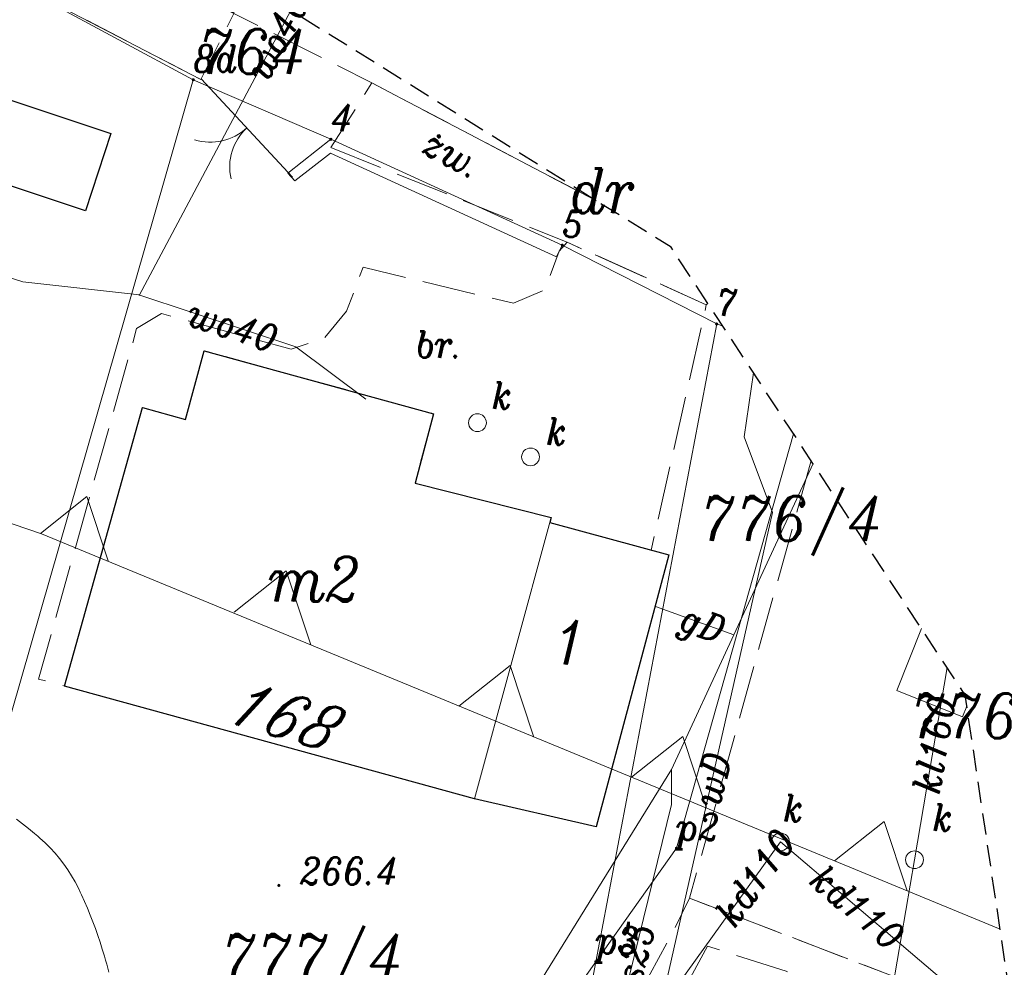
# Model space of a CAD drawing. Header units: metres. Extents: x 7435600 to 7436400, y 5537603 to 5538250.
# Tile 39 of 43: x 7436105 to 7436133, y 5537916 to 5537943. Entities that reach past the tile are written whole.
import ezdxf
from ezdxf.enums import TextEntityAlignment as Align

# ---------------------------------------------------------------- set-up
doc = ezdxf.new("R2010")
doc.units = ezdxf.units.M
doc.header["$MEASUREMENT"] = 0
for name, pattern in [('1.5_0.5', [2, 1.5, -0.5]), ('2', [0.9, 0.6, -0.3]), ('219-500', [0]), ('3117-500', [0]), ('ktok02-500', [0]), ('mz1.25_0.5', [1.75, 1.25, -0.5])]:
    doc.linetypes.add(name, pattern=pattern)
doc.layers.get('0').update_dxf_attribs({"color": 2, "linetype": 'CONTINUOUS', "lineweight": 5})
doc.layers.add('!ramka', color=2, linetype='CONTINUOUS', lineweight=0)
for name, color, linetype in [('203-Punkt załamania granicy działki nie stabilizowany', 7, 'CONTINUOUS'), ('203-Punkt załamania granicy działki nie stabilizowany-Atr103', 7, 'CONTINUOUS'), ('210-Oznaczenie użytku', 7, 'CONTINUOUS'), ('211-Nr działki', 7, 'CONTINUOUS'), ('219-Linia granicy', 7, 'CONTINUOUS'), ('238-Punkt adresowy budynku', 7, 'CONTINUOUS'), ('312-Budynek (powierzchnia)', 7, 'CONTINUOUS'), ('312-Numer ewidencyjny budynku-Atr124', 7, 'CONTINUOUS'), ('320-część budynku wyodrębniona ze względu na liczbę kondygnacji naziemnych (powierzchnia)', 7, 'CONTINUOUS'), ('320-część budynku wyodrębniona ze względu na liczbę kondygnacji naziemnych - opis', 7, 'CONTINUOUS'), ('811-Warstwica ciągła linia', 7, 'CONTINUOUS'), ('brama (linia)', 7, 'CONTINUOUS'), ('brama (linia) - symbol', 7, 'CONTINUOUS'), ('jezdnia (powierzchnia)', 7, 'CONTINUOUS'), ('komora podziemna - przewód kanalizacyjny (powierzchnia)', 7, 'CONTINUOUS'), ('murek oporowy (powierzchnia)', 7, 'CONTINUOUS'), ('Nieprzekraczalna linia zabudowy', 7, 'CONTINUOUS'), ('ogrodzenie trwałe (linia)', 7, 'CONTINUOUS'), ('plac (powierzchnia)', 7, 'CONTINUOUS'), ('plac (powierzchnia)-Atr17', 7, 'CONTINUOUS'), ('przewód gazowy (linia)', 7, 'CONTINUOUS'), ('przewód gazowy (linia)-Atr1', 7, 'CONTINUOUS'), ('przewód kanalizacyjny (linia)', 7, 'CONTINUOUS'), ('przewód kanalizacyjny (linia)-Atr1', 7, 'CONTINUOUS'), ('przewód wodociągowy (linia)', 7, 'CONTINUOUS'), ('przewód wodociągowy (linia)-Atr1', 7, 'CONTINUOUS'), ('punkt wysokościowy naturalny', 7, 'CONTINUOUS'), ('punkt wysokościowy naturalny-Atr2', 7, 'CONTINUOUS'), ('skarpa nieumocniona (powierzchnia)', 7, 'CONTINUOUS'), ('właz okrągły - siec kanalizacyjna (punkt)', 7, 'CONTINUOUS'), ('właz okrągły - siec kanalizacyjna (punkt)-Atr17', 7, 'CONTINUOUS'), ('Zakres', 7, 'CONTINUOUS')]:
    doc.layers.add(name, color=color, linetype=linetype)
doc.styles.get("Standard").update_dxf_attribs({"font": 'italic_1250.shx', "width": 0.75})
doc.linetypes.add('902-500', pattern='A,3.75,0,[1,ksztalty.shx,S=0.5,R=0,X=0,Y=0],3.75', length=7.5)

# ---------------------------------------------------------------- blocks, each defined once
blk = doc.blocks.new('203')
at = {"linetype": 'Continuous', "lineweight": 0}
h = blk.add_hatch(color=0, dxfattribs=at)
edge = h.paths.add_edge_path()
edge.add_arc((0, 0), 0.045, 0, 360)
blk = doc.blocks.new('US22')
at = {"color": 0, "linetype": 'Continuous', "lineweight": 13}
blk.add_circle((0, 0), 0.25, dxfattribs=at)
blk = doc.blocks.new('PW01')
at = {"linetype": 'Continuous', "lineweight": 13}
h = blk.add_hatch(color=0, dxfattribs=at)
edge = h.paths.add_edge_path()
edge.add_arc((0, 0), 0.045, 0, 360)
blk = doc.blocks.new('OK02')
at = {"color": 0, "linetype": 'Continuous', "lineweight": 0}
for centre, start, end in [((-1.5, 0), 0, 60), ((1.5, 0), 120, 180)]:
    blk.add_arc(centre, 1.5, start, end, dxfattribs=at)

msp = doc.modelspace()

# ---------------------------------------------------------------- linework, layer by layer
at = {"layer": '!ramka', "color": 251, "linetype": 'Continuous', "lineweight": 13}
msp.add_3dface([(7435692.445, 5538052.761), (7436192.445, 5538052.761), (7436192.445, 5537747.761), (7435692.445, 5537747.761)], dxfattribs=at)
at = {"layer": '219-Linia granicy', "color": 96, "linetype": '219-500', "lineweight": 13, "flags": 128}
for points in [[(7436103.97, 5537944.67), (7436110.24, 5537941.3)], [(7436110.24, 5537941.3), (7436100.85, 5537908.64)], [(7436110.24, 5537941.3), (7436114.1, 5537939.63)], [(7436114.1, 5537939.63), (7436120.59, 5537936.66)], [(7436124.92, 5537934.45), (7436120.59, 5537936.66)], [(7436124.92, 5537934.45), (7436121.53, 5537916.56)], [(7436124.92, 5537934.45), (7436125.094, 5537934.386)], [(7436123.79, 5537919.74), (7436127.075, 5537931.37)], [(7436121.53, 5537916.56), (7436123.79, 5537919.74)], [(7436120.53, 5537911.24), (7436121.53, 5537916.56)], [(7436120.59, 5537915.23), (7436121.53, 5537916.56)]]:
    msp.add_lwpolyline(points, dxfattribs=at)
at = {"layer": '312-Budynek (powierzchnia)', "color": 251, "linetype": 'Continuous', "lineweight": 25, "flags": 128}
for points in [[(7436099.98, 5537942.44), (7436107.93, 5537939.79)], [(7436107.22, 5537937.62), (7436099.26, 5537940.27)], [(7436107.93, 5537939.79), (7436107.22, 5537937.62)], [(7436110.02, 5537931.77), (7436110.54, 5537933.7)], [(7436110.54, 5537933.7), (7436116.98, 5537931.93)], [(7436106.63, 5537924.29), (7436108.81, 5537932.11)], [(7436108.81, 5537932.11), (7436110.02, 5537931.77)], [(7436116.98, 5537931.93), (7436116.46, 5537929.98)], [(7436116.46, 5537929.98), (7436120.28, 5537929.02)], [(7436120.28, 5537929.02), (7436120.24, 5537928.88)], [(7436120.24, 5537928.88), (7436123.58, 5537927.97)], [(7436123.58, 5537927.97), (7436121.54, 5537920.34)], [(7436118.13, 5537921.13), (7436106.63, 5537924.29)], [(7436121.54, 5537920.34), (7436118.13, 5537921.13)]]:
    msp.add_lwpolyline(points, dxfattribs=at)
at = {"layer": '320-część budynku wyodrębniona ze względu na liczbę kondygnacji naziemnych (powierzchnia)', "color": 251, "linetype": 'Continuous', "lineweight": 13, "flags": 128}
msp.add_lwpolyline([(7436123.58, 5537927.97), (7436120.24, 5537928.88), (7436120.28, 5537929.02), (7436118.13, 5537921.13), (7436121.54, 5537920.34)], close=True, dxfattribs=at)
at = {"layer": '811-Warstwica ciągła linia', "color": 32, "linetype": 'Continuous', "lineweight": 13, "flags": 128}
msp.add_lwpolyline([(7436107.87, 5537916.266), (7436107.811, 5537916.491), (7436107.78, 5537916.6), (7436107.746, 5537916.716), (7436107.687, 5537916.91), (7436107.625, 5537917.104), (7436107.56, 5537917.296), (7436107.492, 5537917.488), (7436107.421, 5537917.678), (7436107.347, 5537917.868), (7436107.27, 5537918.057), (7436107.189, 5537918.245), (7436107.105, 5537918.433), (7436107.07, 5537918.51), (7436107.017, 5537918.62), (7436106.925, 5537918.796), (7436106.827, 5537918.968), (7436106.721, 5537919.134), (7436106.608, 5537919.296), (7436106.489, 5537919.452), (7436106.362, 5537919.604), (7436106.228, 5537919.75), (7436106.087, 5537919.892), (7436105.939, 5537920.028), (7436105.88, 5537920.08), (7436105.785, 5537920.16), (7436105.619, 5537920.296), (7436105.45, 5537920.428), (7436105.28, 5537920.554)], dxfattribs=at)
at = {"layer": 'brama (linia)', "color": 251, "linetype": 'ktok02-500', "lineweight": 13, "flags": 128}
msp.add_lwpolyline([(7436113.02, 5537938.57), (7436110.46, 5537941.33)], dxfattribs=at)
at = {"layer": 'jezdnia (powierzchnia)', "color": 251, "linetype": '1.5_0.5', "lineweight": 13, "flags": 128}
for points in [[(7436110.245, 5537944.775), (7436109.76, 5537943.97), (7436115.25, 5537941.21), (7436121.55, 5537937.902)], [(7436127.569, 5537930.618), (7436124.16, 5537918.34), (7436132.18, 5537915.27)]]:
    msp.add_lwpolyline(points, dxfattribs=at)
msp.add_lwpolyline([(7436132.18, 5537915.27), (7436124.16, 5537918.34), (7436123.69, 5537917.38), (7436121.3, 5537913.04), (7436117.33, 5537901.85), (7436122.34, 5537899.59), (7436123.47, 5537899.11), (7436124.04, 5537898.84), (7436128.77, 5537896.91), (7436133.04, 5537908.65), (7436132.18, 5537908.99), (7436128.61, 5537899.14), (7436128.16, 5537899.31), (7436128.23, 5537899.5), (7436119.26, 5537902.86), (7436119.19, 5537902.67), (7436118.77, 5537902.83), (7436122.19, 5537912.34), (7436122.36, 5537912.76), (7436124.66, 5537917), (7436126.87, 5537916.29), (7436128.75, 5537915.53), (7436131.89, 5537914.3)], close=True, dxfattribs=at)
at = {"layer": 'komora podziemna - przewód kanalizacyjny (powierzchnia)', "color": 34, "linetype": 'Continuous', "lineweight": 13, "flags": 128}
for points in [[(7436129.97, 5537924.17), (7436130.664, 5537925.907)], [(7436131.937, 5537923.724), (7436131.82, 5537923.43), (7436129.97, 5537924.17)]]:
    msp.add_lwpolyline(points, dxfattribs=at)
at = {"layer": 'murek oporowy (powierzchnia)', "color": 251, "linetype": 'Continuous', "lineweight": 13, "flags": 128}
msp.add_lwpolyline([(7436120.59, 5537936.66), (7436120.43, 5537936.33), (7436114.09, 5537939.24), (7436113.09, 5537938.46), (7436112.89, 5537938.68), (7436114.1, 5537939.63)], close=True, dxfattribs=at)
at = {"layer": 'Nieprzekraczalna linia zabudowy', "color": 251, "linetype": '3117-500', "lineweight": 13, "flags": 128}
msp.add_lwpolyline([(7436132.87, 5537917.47), (7436105.98, 5537928.56), (7436069.68, 5537940.95), (7436009.28, 5537960.91), (7435960.76, 5537975.49), (7435944.26, 5537980.85)], dxfattribs=at)
msp.add_lwpolyline([(7436132.87, 5537917.47), (7436105.98, 5537928.56), (7436069.68, 5537940.95), (7436009.28, 5537960.91), (7435960.76, 5537975.49), (7435944.26, 5537980.85)], dxfattribs=at)
msp.add_lwpolyline([(7436132.87, 5537917.47), (7436105.98, 5537928.56), (7436069.68, 5537940.95), (7436009.28, 5537960.91), (7435960.76, 5537975.49), (7435944.26, 5537980.85)], dxfattribs=at)
at = {"layer": 'Nieprzekraczalna linia zabudowy', "color": 251, "linetype": '3117-500', "lineweight": 13, "elevation": 0, "flags": 128}
for points in [[(7436107.85, 5537927.806), (7436107.257, 5537929.605), (7436105.952, 5537928.572)], [(7436113.532, 5537925.445), (7436112.849, 5537927.52), (7436111.386, 5537926.362)], [(7436119.793, 5537922.863), (7436119.132, 5537924.87), (7436117.692, 5537923.73)], [(7436124.631, 5537920.868), (7436123.97, 5537922.876), (7436122.528, 5537921.735)], [(7436130.263, 5537918.545), (7436129.621, 5537920.492), (7436128.224, 5537919.386)]]:
    msp.add_lwpolyline(points, dxfattribs=at)
at = {"layer": 'ogrodzenie trwałe (linia)', "color": 251, "linetype": '902-500', "lineweight": 13, "flags": 128}
msp.add_lwpolyline([(7436110.45, 5537941.31), (7436105.54, 5537943.86)], dxfattribs=at)
at = {"layer": 'plac (powierzchnia)', "color": 251, "linetype": '1.5_0.5', "lineweight": 13, "flags": 128}
for points in [[(7436121.55, 5537937.902), (7436115.25, 5537941.21), (7436114.1, 5537939.4)], [(7436114.1, 5537939.4), (7436120.73, 5537936.74), (7436124.63, 5537934.99), (7436124.675, 5537935.025)]]:
    msp.add_lwpolyline(points, dxfattribs=at)
msp.add_lwpolyline([(7436106.63, 5537924.29), (7436108.81, 5537932.11), (7436110.02, 5537931.77), (7436110.54, 5537933.7), (7436116.98, 5537931.93), (7436116.46, 5537929.98), (7436120.28, 5537929.02), (7436120.24, 5537928.88), (7436123.08, 5537928.1), (7436124.63, 5537934.99), (7436120.73, 5537936.74), (7436120.5, 5537936.49), (7436120.1, 5537935.41), (7436119.22, 5537935.03), (7436115, 5537936.04), (7436114.54, 5537934.81), (7436113.91, 5537934.05), (7436112.98, 5537933.74), (7436109.35, 5537934.74), (7436108.65, 5537934.32), (7436105.9, 5537924.49)], close=True, dxfattribs=at)
at = {"layer": 'przewód gazowy (linia)', "color": 40, "linetype": 'Continuous', "lineweight": 13, "flags": 128}
for points in [[(7436127.624, 5537930.535), (7436125.4, 5537925.73), (7436123.65, 5537921.95), (7436113.08, 5537904.87), (7436115.87, 5537903.88), (7436110.82, 5537889.18)], [(7436125.4, 5537925.73), (7436123.2, 5537926.52)], [(7436123.65, 5537921.95), (7436123.65, 5537920.97), (7436121.55, 5537912.4), (7436121.54, 5537912.21), (7436122.13, 5537911.82)]]:
    msp.add_lwpolyline(points, dxfattribs=at)
at = {"layer": 'przewód kanalizacyjny (linia)', "color": 34, "linetype": 'Continuous', "lineweight": 13, "flags": 128}
for points in [[(7436131.385, 5537924.809), (7436130.47, 5537919.42), (7436129.74, 5537915.15)], [(7436122.42, 5537913.95), (7436126.71, 5537919.92)], [(7436126.71, 5537919.92), (7436132.18, 5537915.27), (7436131.48, 5537909.03)]]:
    msp.add_lwpolyline(points, dxfattribs=at)
at = {"layer": 'przewód wodociągowy (linia)', "color": 5, "linetype": 'Continuous', "lineweight": 13, "flags": 128}
for points in [[(7436112.973, 5537943.246), (7436108.72, 5537935.25)], [(7436096.26, 5537939.14), (7436100.91, 5537937.97), (7436101.71, 5537936.82), (7436103.84, 5537936.15), (7436105.46, 5537935.63), (7436108.73, 5537935.27)], [(7436108.71, 5537935.27), (7436113.12, 5537933.81), (7436115.08, 5537932.34)], [(7436125.952, 5537933.08), (7436125.69, 5537931.28), (7436126.49, 5537929.16), (7436123.05, 5537913.98), (7436127.17, 5537911.4), (7436127.08, 5537910.53)]]:
    msp.add_lwpolyline(points, dxfattribs=at)
at = {"layer": 'skarpa nieumocniona (powierzchnia)', "color": 251, "linetype": 'mz1.25_0.5', "lineweight": 13, "flags": 128}
msp.add_lwpolyline([(7436102.82, 5537947.41), (7436106.35, 5537945.75), (7436111.39, 5537943.18), (7436110.45, 5537941.31), (7436105.54, 5537943.86), (7436089.44, 5537947.8), (7436087.35, 5537948.72), (7436085.11, 5537948.35), (7436082.12, 5537949.24), (7436081.39, 5537952.13), (7436066.67, 5537957.55), (7436071.87, 5537958.38)], close=True, dxfattribs=at)
at = {"layer": 'Zakres', "color": 5, "linetype": '2', "lineweight": 30, "flags": 128}
msp.add_lwpolyline([(7435791.95, 5538004.83), (7435788.55, 5537993.08), (7435787.96, 5537986.53), (7435787.35, 5537979.77), (7435791.23, 5537966.98), (7435799.62, 5537956.58), (7435811.29, 5537950.08), (7435839.35, 5537940.91), (7435847.93, 5537935.74), (7435857.59, 5537931.73), (7435868.01, 5537930.77), (7435873.84, 5537931.1), (7435927.63, 5537913.78), (7435934.32, 5537910.49), (7435948.84, 5537901.62), (7435957.74, 5537897.76), (7436015.82, 5537881.67), (7436056.09, 5537869.29), (7436058.12, 5537868.73), (7436082.82, 5537862.73), (7436097.96, 5537862.42), (7436111.81, 5537868.54), (7436121.78, 5537879.94), (7436129.89, 5537894.76), (7436134.11, 5537909.18), (7436131.89, 5537924.04), (7436123.64, 5537936.6), (7436110.88, 5537944.55), (7436055.14, 5537964.31), (7436052.48, 5537965.13), (7436027.84, 5537971.72), (7435999.56, 5537979.44), (7435995.34, 5537981.24), (7435974.61, 5537991.35), (7435974.21, 5537991.54), (7435952.34, 5538001.86), (7435940.13, 5538005.1), (7435927.06, 5538006.13), (7435886.07, 5538018.53), (7435885.05, 5538018.82), (7435855.64, 5538026.76), (7435837.67, 5538033.11), (7435824.44, 5538035.07), (7435811.44, 5538031.93), (7435800.57, 5538024.15), (7435795.41, 5538016.01), (7435793.41, 5538012.85)], close=True, dxfattribs=at)

# ---------------------------------------------------------------- block references
at = {"layer": '203-Punkt załamania granicy działki nie stabilizowany', "color": 3, "linetype": 'Continuous', "lineweight": 13}
for p in [(7436110.24, 5537941.3), (7436114.1, 5537939.63), (7436120.59, 5537936.66), (7436124.92, 5537934.45), (7436123.79, 5537919.74), (7436121.53, 5537916.56)]:
    msp.add_blockref('203', p, dxfattribs=at)
at = {"layer": 'brama (linia) - symbol', "color": 251, "linetype": 'Continuous', "lineweight": 13, "rotation": 132.847}
msp.add_blockref('OK02', (7436111.74, 5537939.95), dxfattribs=at)
at = {"layer": 'punkt wysokościowy naturalny', "color": 251, "linetype": 'Continuous', "lineweight": 13}
msp.add_blockref('PW01', (7436112.64, 5537918.7), dxfattribs=at)
at = {"layer": 'właz okrągły - siec kanalizacyjna (punkt)', "color": 251, "linetype": 'Continuous', "lineweight": 13}
for p in [(7436118.21, 5537931.68), (7436119.7, 5537930.72), (7436126.71, 5537919.92), (7436130.47, 5537919.42)]:
    msp.add_blockref('US22', p, dxfattribs=at)

# ---------------------------------------------------------------- texts
at = {"layer": '203-Punkt załamania granicy działki nie stabilizowany-Atr103', "color": 251, "lineweight": 13, "width": 0.9}
for s, p in [('8d', (7436110.24, 5537941.3)), ('8d', (7436110.24, 5537941.3)), ('4', (7436114.1, 5537939.63)), ('4', (7436114.1, 5537939.63)), ('5', (7436120.59, 5537936.66)), ('5', (7436120.59, 5537936.66)), ('7', (7436124.92, 5537934.45)), ('7', (7436124.92, 5537934.45)), ('p2', (7436123.79, 5537919.74)), ('p2', (7436123.79, 5537919.74)), ('p3', (7436121.53, 5537916.56)), ('p3', (7436121.53, 5537916.56))]:
    msp.add_text(s, height=0.75, dxfattribs=at).set_placement(p, align=Align.BOTTOM_LEFT)
at = {"layer": '210-Oznaczenie użytku', "color": 96, "linetype": 'Continuous', "lineweight": 13, "width": 0.9}
msp.add_text('dr', height=1.25, dxfattribs=at).set_placement((7436120.78, 5537937.56))
at = {"layer": '211-Nr działki', "color": 96, "linetype": 'Continuous', "lineweight": 13, "width": 0.9}
for s, p in [('764', (7436110.38, 5537942.72)), ('776/4', (7436124.47, 5537929.62)), ('776/5', (7436130.36, 5537924.08)), ('777/4', (7436111.03, 5537917.33))]:
    msp.add_text(s, height=1.25, dxfattribs=at).set_placement(p, align=Align.TOP_LEFT)
at = {"layer": '238-Punkt adresowy budynku', "color": 251, "linetype": 'Continuous', "lineweight": 13, "oblique": 15, "width": 0.9}
msp.add_text('168', height=1.25, rotation=344.073, dxfattribs=at).set_placement((7436112.57, 5537922.88), align=Align.CENTER)
at = {"layer": '312-Numer ewidencyjny budynku-Atr124', "color": 251, "lineweight": 13, "width": 0.9}
msp.add_text('m2', height=1.25, dxfattribs=at).set_placement((7436113.65, 5537927.29), align=Align.MIDDLE_CENTER)
at = {"layer": '320-część budynku wyodrębniona ze względu na liczbę kondygnacji naziemnych - opis', "color": 251, "linetype": 'Continuous', "lineweight": 13, "width": 0.9}
msp.add_text('1', height=1.25, dxfattribs=at).set_placement((7436120.83, 5537925.52), align=Align.MIDDLE_CENTER)
at = {"layer": 'plac (powierzchnia)-Atr17', "color": 251, "lineweight": 13, "width": 0.9}
msp.add_text('żw.', height=0.75, rotation=332.298, dxfattribs=at).set_placement((7436116.58, 5537939.29))
msp.add_text('żw.', height=0.75, rotation=332.298, dxfattribs=at).set_placement((7436116.58, 5537939.29))
msp.add_text('br.', height=0.75, dxfattribs=at).set_placement((7436116.46, 5537933.5))
at = {"layer": 'przewód gazowy (linia)-Atr1', "color": 251, "lineweight": 13, "width": 0.9}
for s, rotation, p in [('gD', 340.247, (7436123.95, 5537926.25)), ('gs25', 76.231, (7436122.29, 5537915.43))]:
    msp.add_text(s, height=0.75, rotation=rotation, dxfattribs=at).set_placement(p, align=Align.MIDDLE_LEFT)
at = {"layer": 'przewód kanalizacyjny (linia)-Atr1', "color": 34, "lineweight": 13, "width": 0.9}
for s, rotation, p in [('kl160', 80.36, (7436130.79, 5537921.3)), ('kd110', 54.299, (7436125.12, 5537917.7)), ('kd110', 319.632, (7436127.72, 5537919.06))]:
    msp.add_text(s, height=0.75, rotation=rotation, dxfattribs=at).set_placement(p, align=Align.MIDDLE_LEFT)
at = {"layer": 'przewód wodociągowy (linia)-Atr1', "color": 5, "lineweight": 13, "width": 0.9}
for s, rotation, p in [('wo40', 61.991, (7436111.98, 5537941.38)), ('wo40', 341.682, (7436110.13, 5537934.8)), ('wD', 77.231, (7436124.63, 5537920.95))]:
    msp.add_text(s, height=0.75, rotation=rotation, dxfattribs=at).set_placement(p, align=Align.MIDDLE_LEFT)
at = {"layer": 'punkt wysokościowy naturalny-Atr2', "color": 251, "lineweight": 13, "width": 0.9}
msp.add_text('266.4', height=0.75, dxfattribs=at).set_placement((7436113.23, 5537918.73))
at = {"layer": 'właz okrągły - siec kanalizacyjna (punkt)-Atr17', "color": 251, "lineweight": 13, "width": 0.9}
for p in [(7436118.61, 5537932.07), (7436120.14, 5537931.06), (7436126.78, 5537920.49), (7436130.97, 5537920.23)]:
    msp.add_text('k', height=0.75, dxfattribs=at).set_placement(p)

doc.saveas('drawing.dxf')
